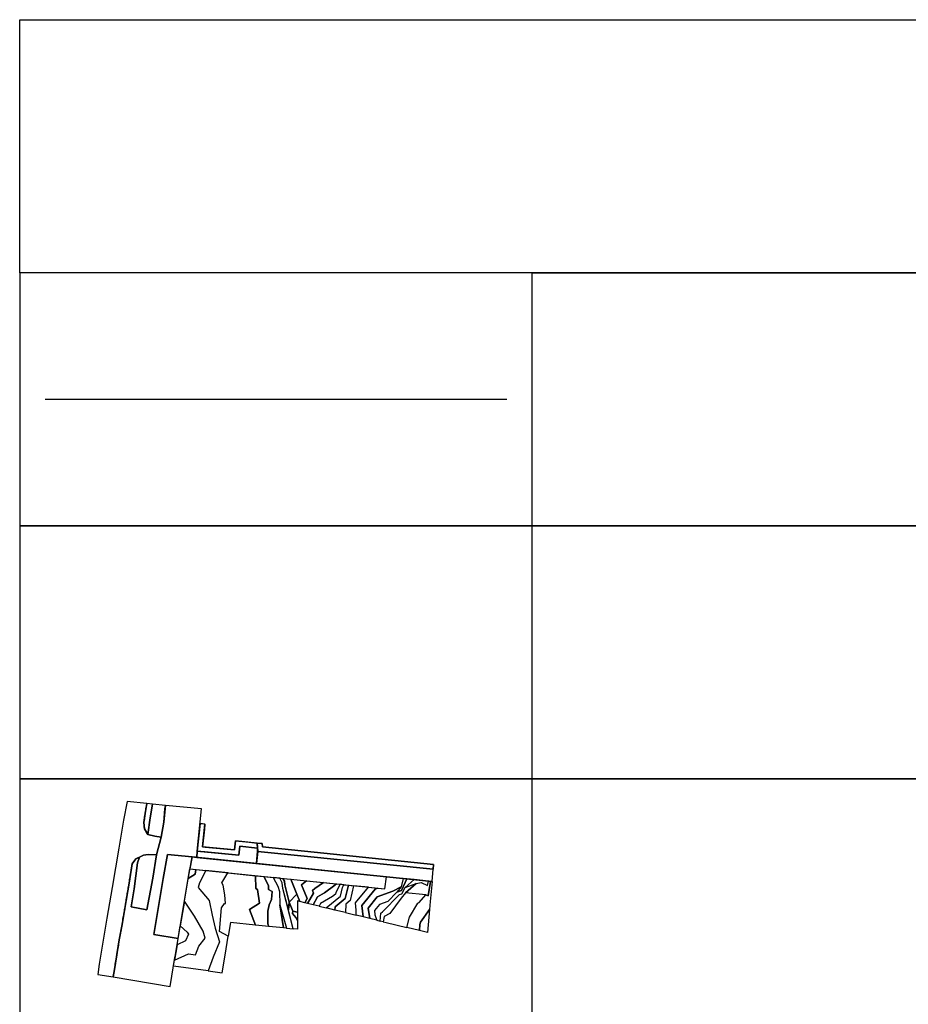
# Model space of a CAD drawing. Extents: x -418 to 283, y 3288 to 3547.
# Tile 17 of 20: x 124 to 159, y 3376 to 3415. Entities that reach past the tile are written whole.
import ezdxf

# ---------------------------------------------------------------- set-up
doc = ezdxf.new("R2010")
doc.units = 0
doc.header["$MEASUREMENT"] = 0
doc.linetypes.add('HIDDEN', pattern=[0.375, 0.25, -0.125])
for name, color, linetype, transparency in [('3D_M2200', 5, 'Continuous', 0.5), ('3D_M2401', 9, 'Continuous', 0.5), ('3D_M2404', 30, 'HIDDEN', 0.5), ('3D_M2407', 2, 'Continuous', 0.5), ('3D_M2408', 41, 'Continuous', 0.5), ('3D_M2602', 1, 'Continuous', 0.5), ('3D_M2809', 3, 'Continuous', 0.5)]:
    doc.layers.add(name, color=color, linetype=linetype, transparency=transparency)
for name, color, linetype in [('C1722', 7, 'Continuous'), ('C1728', 7, 'Continuous'), ('TEMPLATE', 8, 'Continuous')]:
    doc.layers.add(name, color=color, linetype=linetype)

# ---------------------------------------------------------------- blocks, each defined once
blk = doc.blocks.new('C1728')
at = {"layer": '3D_M2200'}
blk.add_line((220454.34, 629112.91, 739.3), (220525.85, 629105.59, 746.85), dxfattribs=at)
at = {"layer": '3D_M2200', "flags": 128}
for points in [[(220454.19, 629116.27), (220445.28, 629117.17), (220444.87, 629113.49), (220431.89, 629114.81), (220432.82, 629124.04), (220430.83, 629124.24), (220429.7, 629113.02), (220446.63, 629111.3), (220447.05, 629114.98), (220454.28, 629114.25)], [(220454.19, 629116.27), (220456.2, 629116.07), (220456.26, 629114.72), (220526.05, 629107.58), (220525.85, 629105.59), (220454.34, 629112.91), (220454.28, 629114.25)]]:
    blk.add_lwpolyline(points, close=True, dxfattribs=at)
at = {"layer": '3D_M2200'}
for points in [[(220454.28, 629114.25, 736.94), (220449.3, 629114.75, 737.46), (220447.05, 629114.98, 737.75), (220446.63, 629111.3, 737.73), (220432.74, 629112.71, 739.45), (220429.7, 629113.02, 739.85), (220430.83, 629124.24, 739.85), (220432.4, 629124.08, 739.65), (220432.82, 629124.04, 739.61), (220432.6, 629121.9, 739.6), (220431.89, 629114.81, 739.6), (220433, 629114.69, 739.46), (220444.87, 629113.49, 737.99), (220445.28, 629117.17, 738.01), (220450.8, 629116.61, 737.31), (220454.19, 629116.27, 736.96)], [(220454.19, 629116.27, 739.25), (220454.34, 629112.91, 739.3), (220525.85, 629105.59, 746.85), (220526.05, 629107.58, 746.85), (220456.26, 629114.72, 739.48), (220456.2, 629116.07, 739.46)], [(220454.28, 629114.25, 739.28), (220454.28, 629114.25, 736.94), (220454.32, 629112.97, 736.8), (220454.34, 629112.91, 739.3)], [(220453.81, 629107.99, 739.3), (220454.34, 629112.91, 739.3), (220454.32, 629112.97, 736.8), (220453.81, 629107.99, 736.8)], [(220453.81, 629107.99, 739.3), (220501.54, 629103.11, 744.33), (220506.86, 629102.56, 744.89), (220525.4, 629100.63, 746.85), (220525.85, 629105.59, 746.85), (220454.34, 629112.91, 739.3)], [(220501.54, 629103.11, 744.33), (220506.86, 629102.56, 744.89), (220525.4, 629100.63, 746.85), (220525.4, 629100.63, 746.61), (220506.86, 629102.56, 744.67)]]:
    blk.add_polyline3d(points, close=True, dxfattribs=at)
at = {"layer": '3D_M2401'}
for points in [[(220415.06, 629118.73, 739.63), (220412.44, 629119.05, 739.49), (220409.61, 629119.79, 739.43), (220408.18, 629122.05, 739.46), (220407.97, 629124.62, 739.48), (220408.43, 629128.32, 739.49), (220409.19, 629132.4, 739.54), (220401.15, 629133.28, 739.54), (220399.65, 629125.65, 739.47), (220397.78, 629114.2, 739.39), (220395.02, 629098.25, 739.17), (220392.86, 629085.72, 739.03), (220389.79, 629066.91, 738.91), (220389.18, 629062.77, 738.88), (220395.44, 629061.77, 738.82), (220395.94, 629064.8, 738.85), (220397.92, 629076.82, 738.91), (220399.06, 629083.11, 738.98), (220400.85, 629093.69, 739.1), (220401.77, 629099.13, 739.17), (220403.19, 629107.89, 739.23), (220404.67, 629109.86, 739.3), (220406.14, 629110.56, 739.42), (220407.79, 629111.36, 739.42), (220409.69, 629111.69, 739.51), (220413.05, 629111.49, 739.57)], [(220429.56, 629110.47, 739.78), (220429.7, 629113.02, 739.85), (220431.43, 629130.31, 739.85), (220416.75, 629131.54, 739.66), (220416.03, 629124.88, 739.83), (220415.06, 629118.73, 739.63), (220413.05, 629111.49, 739.57), (220411.56, 629102.04, 739.51), (220409.13, 629089.03, 739.5), (220402.73, 629090.35, 739.33), (220403.95, 629097.66, 739.36), (220405.4, 629108.22, 739.47), (220406.14, 629110.56, 739.42), (220404.67, 629109.86, 739.42), (220403.19, 629107.89, 739.35), (220401.77, 629099.13, 739.29), (220400.85, 629093.69, 739.22), (220399.06, 629083.11, 739.1), (220397.92, 629076.82, 739.03), (220395.94, 629064.8, 738.97), (220395.44, 629061.77, 738.94), (220418.64, 629057.79, 739.65), (220420.63, 629069.66, 739.65), (220420.81, 629070.77, 739.65), (220421.93, 629077.43, 739.65), (220412.07, 629079.09, 739.65), (220415.88, 629101.84, 739.65), (220417.61, 629111.69, 739.65), (220427.58, 629110.67, 739.65)], [(220409.19, 629132.4, 739.66), (220408.43, 629128.32, 739.61), (220407.97, 629124.62, 739.6), (220408.18, 629122.05, 739.58), (220409.61, 629119.79, 739.43), (220410.52, 629126.63, 739.71), (220411.46, 629132.13, 739.73)], [(220427.58, 629110.67, 739.65), (220417.61, 629111.69, 739.65), (220415.88, 629101.84, 739.65), (220412.07, 629079.09, 739.65), (220421.93, 629077.43, 739.65), (220425.74, 629100.15, 739.65)]]:
    blk.add_polyline3d(points, close=True, dxfattribs=at)
at = {"layer": '3D_M2404'}
for points in [[(220408.18, 629122.05, 739.58), (220408.18, 629122.05, 739.46), (220407.97, 629124.62, 739.48), (220408.43, 629128.32, 739.49), (220409.19, 629132.4, 739.54), (220409.19, 629132.4, 739.66), (220408.43, 629128.32, 739.61), (220407.97, 629124.62, 739.6), (220408.18, 629122.05, 739.58)], [(220409.61, 629119.79, 739.43), (220408.18, 629122.05, 739.58), (220408.18, 629122.05, 739.46)], [(220406.14, 629110.56, 739.42), (220404.67, 629109.86, 739.42), (220403.19, 629107.89, 739.35), (220401.77, 629099.13, 739.29), (220400.85, 629093.69, 739.22), (220399.06, 629083.11, 739.1), (220397.92, 629076.82, 739.03), (220395.94, 629064.8, 738.97), (220395.44, 629061.77, 738.94), (220395.44, 629061.77, 738.82), (220395.94, 629064.8, 738.85), (220397.92, 629076.82, 738.91), (220399.06, 629083.11, 738.98), (220400.85, 629093.69, 739.1), (220401.77, 629099.13, 739.17), (220403.19, 629107.89, 739.23), (220404.67, 629109.86, 739.3)]]:
    blk.add_polyline3d(points, close=True, dxfattribs=at)
at = {"layer": '3D_M2407'}
for points in [[(220429.7, 629113.02, 739.85), (220429.56, 629110.47, 739.78), (220453.81, 629107.99, 736.8), (220454.32, 629112.97, 736.8), (220454.28, 629114.25, 736.94), (220447.05, 629114.98, 737.75), (220446.63, 629111.3, 737.73)], [(220426.72, 629105.74, 739.65), (220506.1, 629097.61, 744.67), (220506.86, 629102.56, 744.67), (220427.58, 629110.67, 739.65)]]:
    blk.add_polyline3d(points, close=True, dxfattribs=at)
at = {"layer": '3D_M2408'}
for points in [[(220411.46, 629132.13, 739.73), (220410.52, 629126.63, 739.71), (220409.61, 629119.79, 739.43), (220412.44, 629119.05, 739.49), (220415.06, 629118.73, 739.63), (220416.03, 629124.88, 739.83), (220416.56, 629130.21, 739.68), (220416.75, 629131.54, 739.66)], [(220413.05, 629111.49, 739.57), (220409.69, 629111.69, 739.51), (220407.79, 629111.36, 739.42), (220406.14, 629110.56, 739.42), (220405.4, 629108.22, 739.47), (220403.95, 629097.66, 739.36), (220402.73, 629090.35, 739.33), (220409.13, 629089.03, 739.5), (220411.56, 629102.04, 739.51)]]:
    blk.add_polyline3d(points, close=True, dxfattribs=at)
at = {"layer": '3D_M2602'}
blk.add_polyline3d([(220501.54, 629103.11, 744.33), (220453.81, 629107.99, 739.3), (220453.81, 629107.99, 736.8), (220429.56, 629110.47, 739.78)], close=True, dxfattribs=at)
at = {"layer": '3D_M2809'}
for points in [[(220424.47, 629092.58, 739.65), (220425.74, 629100.15, 739.65), (220426.05, 629101.91, 739.65), (220428.84, 629103.67, 740), (220429.11, 629105.49, 739.8), (220433.21, 629105.07, 740.06), (220430.6, 629100.06, 740.3), (220430.13, 629098.15, 740.3), (220434.61, 629092.9, 740.3), (220435.81, 629086.93, 740.25), (220437.06, 629081.56, 740.25), (220438.75, 629076, 740.25), (220436.24, 629069.79, 740.25), (220434.13, 629064.2, 740.25), (220420.02, 629066.07, 739.65), (220420.43, 629068.51, 739.65), (220426.16, 629071.17, 740), (220428.93, 629070.68, 740), (220430.36, 629074.22, 740), (220432.98, 629077.54, 740), (220432.12, 629080.35, 740), (220428.62, 629086.45, 740), (220424.47, 629092.58, 739.65)], [(220426.72, 629105.74, 739.65), (220429.11, 629105.49, 739.8), (220428.84, 629103.67, 740), (220426.05, 629101.91, 739.65)], [(220442.17, 629104.16, 740.63), (220433.21, 629105.07, 740.06), (220430.6, 629100.06, 740.3), (220430.13, 629098.15, 740.3), (220434.61, 629092.9, 740.3), (220435.81, 629086.93, 740.25), (220437.06, 629081.56, 740.25), (220438.75, 629076, 740.25), (220436.24, 629069.79, 740.25), (220434.13, 629064.2, 740.25), (220439.86, 629063.44, 740.43), (220441.06, 629070.59, 740.4), (220442.37, 629078.39, 740.5), (220438.73, 629080.29, 740.5), (220439.63, 629089.88, 740.5), (220440.81, 629091.64, 740.5), (220441.22, 629091.63, 740.5), (220441.01, 629095.18, 740.5), (220440.28, 629099.14, 740.5), (220439.66, 629100.15, 740.7), (220442.17, 629104.16, 740.63)], [(220442.37, 629078.39, 740.5), (220438.73, 629080.29, 740.5), (220439.63, 629089.88, 740.5), (220440.81, 629091.64, 740.5), (220441.22, 629091.63, 740.5), (220441.01, 629095.18, 740.5), (220440.28, 629099.14, 740.5), (220439.66, 629100.15, 740.7), (220442.17, 629104.16, 740.63), (220453.44, 629103, 741.34), (220453.54, 629097.72, 741.2), (220454.27, 629097.38, 740.8), (220455.06, 629091.81, 740.8), (220451.05, 629089.16, 740.8), (220453.5, 629082.89, 740.8), (220443.3, 629083.94, 740.59)], [(220453.44, 629103, 741.34), (220456.81, 629102.66, 741.55), (220458.72, 629099.01, 741.4), (220458.75, 629097.31, 741.4), (220460.21, 629096.52, 740.9), (220459.95, 629093.25, 740.9), (220458.97, 629091.09, 740.9), (220458.43, 629088.49, 740.9), (220458.48, 629083.32, 740.9), (220458.92, 629082.34, 740.9), (220453.5, 629082.89, 740.8), (220451.05, 629089.16, 740.8), (220455.06, 629091.81, 740.8), (220454.27, 629097.38, 740.8), (220453.54, 629097.72, 741.2), (220453.44, 629103, 741.34)], [(220456.81, 629102.66, 741.55), (220460.7, 629102.26, 741.8), (220462.58, 629098.67, 741.7), (220463.28, 629096.61, 741.75), (220463.41, 629091.18, 741.75), (220464.84, 629081.73, 741.64), (220458.92, 629082.34, 740.9), (220458.48, 629083.32, 740.9), (220458.43, 629088.49, 740.9), (220458.97, 629091.09, 740.9), (220459.95, 629093.25, 740.9), (220460.21, 629096.52, 740.9), (220458.75, 629097.31, 741.4), (220458.72, 629099.01, 741.4), (220456.81, 629102.66, 741.55)], [(220468.82, 629081.32, 741.9), (220464.57, 629097.81, 741.9), (220464.33, 629100.06, 741.9), (220463.31, 629101.99, 741.96), (220460.7, 629102.26, 741.8), (220462.58, 629098.67, 741.7), (220463.28, 629096.61, 741.75), (220463.41, 629091.18, 741.75), (220466.08, 629081.6, 741.8)], [(220463.31, 629101.99, 741.96), (220464.62, 629101.86, 742.05), (220465.2, 629100.75, 742), (220465.37, 629099.25, 742), (220467.12, 629092.22, 742), (220466.83, 629089.04, 741.9), (220464.57, 629097.81, 741.9), (220464.33, 629100.06, 741.9), (220463.31, 629101.99, 741.96)], [(220467.12, 629092.22, 742), (220465.37, 629099.25, 742), (220465.2, 629100.75, 742), (220464.62, 629101.86, 742.05), (220467.89, 629101.52, 742.25), (220470.33, 629095.51, 742.25)], [(220471.56, 629092.46, 742.25), (220470.33, 629095.51, 742.25), (220467.89, 629101.52, 742.25), (220474.27, 629100.87, 742.66), (220472.24, 629099.33, 742.5), (220474.52, 629093.71, 742.5), (220473.49, 629091.99, 742.5)], [(220500.11, 629085.53, 744.75), (220497.27, 629086.22, 744.5), (220496.77, 629090.86, 744.5), (220502.25, 629097.53, 744.5), (220503.2, 629097.91, 744.49), (220506.1, 629097.61, 744.67), (220506.86, 629102.56, 744.67), (220513.67, 629101.85, 745.38), (220512.78, 629098.39, 744.75), (220509.42, 629096.75, 744.75), (220503.1, 629094.38, 744.75), (220499.35, 629089.82, 744.75), (220500.11, 629085.53, 744.75)], [(220502.96, 629084.84, 745), (220504.3, 629084.52, 745.25), (220504.53, 629087.75, 745.25), (220505.27, 629088.26, 745.25), (220512.09, 629095.28, 745.25), (220513.03, 629095.64, 745.25), (220514.49, 629098.25, 745.25), (220518.14, 629101.39, 745.85), (220515.14, 629101.7, 745.54), (220512.91, 629097.01, 745), (220511.07, 629096.34, 745), (220507.35, 629092.51, 745), (220503.95, 629091.23, 745), (220501.94, 629088.78, 745), (220502.13, 629087.05, 745), (220502.96, 629084.84, 745)], [(220512.78, 629098.39, 744.75), (220511.07, 629096.34, 745), (220512.91, 629097.01, 745), (220515.14, 629101.7, 745.54), (220513.67, 629101.85, 745.38), (220512.78, 629098.39, 744.75)], [(220514.49, 629098.25, 745.25), (220518.89, 629099.77, 745.5), (220520.92, 629100.18, 745.5), (220523.6, 629099.06, 745.85), (220523.89, 629100.79, 746.45), (220518.14, 629101.39, 745.85), (220514.49, 629098.25, 745.25)], [(220473.49, 629091.99, 742.5), (220474.52, 629093.71, 742.5), (220472.24, 629099.33, 742.5), (220474.27, 629100.87, 742.66), (220481.18, 629100.16, 743.09), (220477.67, 629097.76, 742.75), (220476.65, 629096.98, 742.75), (220477.09, 629095.9, 742.75), (220474.59, 629091.72, 742.75)], [(220481.18, 629100.16, 743.09), (220486.42, 629099.63, 743.43), (220485.77, 629099.08, 743), (220481.57, 629096.07, 743), (220478.68, 629094.36, 743), (220476.98, 629091.14, 743), (220474.59, 629091.72, 742.75), (220477.09, 629095.9, 742.75), (220476.65, 629096.98, 742.75), (220477.67, 629097.76, 742.75), (220481.18, 629100.16, 743.09)], [(220476.98, 629091.14, 743), (220478.68, 629094.36, 743), (220481.57, 629096.07, 743), (220485.77, 629099.08, 743), (220486.42, 629099.63, 743.43), (220487.9, 629099.48, 743.52), (220486.18, 629096.11, 743.25), (220486.04, 629095.52, 743.25), (220484.83, 629094.53, 743.25), (220479.95, 629091.65, 743.25), (220479.38, 629090.56, 743.25)], [(220479.38, 629090.56, 743.25), (220482.23, 629089.87, 743.5), (220488.04, 629094.62, 743.5), (220488.86, 629098.16, 743.5), (220489.46, 629099.32, 743.62), (220487.9, 629099.48, 743.52), (220486.18, 629096.11, 743.25), (220486.04, 629095.52, 743.25), (220484.83, 629094.53, 743.25), (220479.95, 629091.65, 743.25), (220479.38, 629090.56, 743.25)], [(220489.46, 629099.32, 743.62), (220491.29, 629099.13, 743.73), (220490.04, 629093.73, 743.75), (220485.85, 629090.3, 743.75), (220485.81, 629089, 743.75), (220482.23, 629089.87, 743.5), (220488.04, 629094.62, 743.5), (220488.86, 629098.16, 743.5), (220489.46, 629099.32, 743.62)], [(220491.29, 629099.13, 743.73), (220493.45, 629098.91, 743.87), (220492.04, 629092.83, 744), (220490.23, 629091.35, 744), (220490.12, 629087.96, 744), (220485.81, 629089, 743.75), (220485.85, 629090.3, 743.75), (220490.04, 629093.73, 743.75)], [(220490.12, 629087.96, 744), (220494.43, 629086.91, 744.25), (220494.5, 629088.98, 744.25), (220494.18, 629091.9, 744.25), (220499.44, 629098.3, 744.25), (220493.45, 629098.91, 743.87), (220492.04, 629092.83, 744), (220490.23, 629091.35, 744), (220490.12, 629087.96, 744)], [(220494.43, 629086.91, 744.25), (220494.5, 629088.98, 744.25), (220494.18, 629091.9, 744.25), (220499.44, 629098.3, 744.25), (220503.2, 629097.91, 744.49), (220502.25, 629097.53, 744.5), (220496.77, 629090.86, 744.5), (220497.27, 629086.22, 744.5)], [(220512.78, 629098.39, 744.75), (220511.07, 629096.34, 745), (220507.35, 629092.51, 745), (220503.95, 629091.23, 745), (220501.94, 629088.78, 745), (220502.13, 629087.05, 745), (220502.96, 629084.84, 745), (220500.11, 629085.53, 744.75), (220499.35, 629089.82, 744.75), (220503.1, 629094.38, 744.75), (220509.42, 629096.75, 744.75)], [(220505.53, 629084.22, 745.5), (220504.3, 629084.52, 745.25), (220504.53, 629087.75, 745.25), (220505.27, 629088.26, 745.25), (220512.09, 629095.28, 745.25), (220513.03, 629095.64, 745.25), (220514.49, 629098.25, 745.25), (220518.89, 629099.77, 745.5), (220514.54, 629096.02, 745.5), (220512.8, 629093.9, 745.5), (220508.21, 629087.6, 745.5), (220505.84, 629086.43, 745.5), (220505.53, 629084.22, 745.5)], [(220524.81, 629100.69, 746.55), (220523.83, 629094.79, 746), (220522.86, 629095.19, 746), (220514.54, 629096.02, 745.5), (220518.89, 629099.77, 745.5), (220520.92, 629100.18, 745.5), (220523.6, 629099.06, 745.85), (220523.89, 629100.79, 746.45)], [(220525.4, 629100.63, 746.61), (220524.69, 629092.42, 746.25), (220524.41, 629089.23, 746.25), (220520.64, 629084.06, 746.25), (220520.44, 629083.15, 746.25), (220520.32, 629080.63, 746.25), (220515.18, 629081.87, 746), (220516.2, 629086.04, 746), (220519.55, 629091.78, 746), (220520.15, 629092.01, 746), (220522.86, 629095.19, 746), (220523.83, 629094.79, 746), (220524.81, 629100.69, 746.55)], [(220470.53, 629088.17, 742.08), (220468.6, 629088.52, 742), (220467.12, 629092.22, 742), (220470.33, 629095.51, 742.25), (220471.56, 629092.46, 742.25), (220470.51, 629092.71, 742.2)], [(220522.86, 629095.19, 746), (220514.54, 629096.02, 745.5), (220512.8, 629093.9, 745.5), (220508.21, 629087.6, 745.5), (220505.84, 629086.43, 745.5), (220505.53, 629084.22, 745.5), (220506.75, 629083.92, 745.75), (220515.18, 629081.87, 746), (220516.2, 629086.04, 746), (220519.55, 629091.78, 746), (220520.15, 629092.01, 746)], [(220424.47, 629092.58, 739.65), (220422.79, 629082.59, 739.65), (220425.56, 629079.97, 739.75), (220426.1, 629079.11, 739.75), (220424.98, 629076.42, 739.75), (220421.49, 629074.79, 739.65), (220420.43, 629068.51, 739.65), (220426.16, 629071.17, 740), (220428.93, 629070.68, 740), (220430.36, 629074.22, 740), (220432.98, 629077.54, 740), (220432.12, 629080.35, 740), (220428.62, 629086.45, 740), (220424.47, 629092.58, 739.65)], [(220463.41, 629091.18, 741.75), (220466.08, 629081.6, 741.8), (220464.84, 629081.73, 741.64)], [(220466.83, 629089.04, 741.9), (220467.12, 629092.22, 742), (220468.6, 629088.52, 742), (220468.55, 629087.56, 742), (220469.92, 629085.96, 742), (220470.54, 629084.76, 742), (220470.55, 629081.15, 741.9), (220468.82, 629081.32, 741.9)], [(220524.41, 629089.23, 746.25), (220523.6, 629079.83, 746.33), (220520.32, 629080.63, 746.25), (220520.44, 629083.15, 746.25), (220520.64, 629084.06, 746.25)], [(220468.6, 629088.52, 742), (220470.53, 629088.17, 742.08), (220470.54, 629084.76, 742), (220469.92, 629085.96, 742), (220468.55, 629087.56, 742)], [(220422.79, 629082.59, 739.65), (220425.56, 629079.97, 739.75), (220426.1, 629079.11, 739.75), (220424.98, 629076.42, 739.75), (220421.49, 629074.79, 739.65)]]:
    blk.add_polyline3d(points, close=True, dxfattribs=at)

msp = doc.modelspace()

# ---------------------------------------------------------------- linework, layer by layer
at = {"layer": 'C1722', "flags": 128}
msp.add_lwpolyline([(125.34, 3400.125), (143.59, 3400.125)], dxfattribs=at)
at = {"layer": 'TEMPLATE'}
for points in [[(124.34, 3415.125), (283.364, 3415.125), (283.364, 3405.125), (124.34, 3405.125)], [(124.34, 3405.125), (124.34, 3395.125), (144.59, 3395.125), (144.59, 3405.125), (215.505, 3405.125), (215.505, 3395.125), (283.364, 3395.125), (283.364, 3405.125), (215.505, 3405.125), (215.505, 3395.125), (144.59, 3395.125), (144.59, 3405.125)], [(124.34, 3395.125), (124.34, 3385.125), (144.59, 3385.125), (144.59, 3395.125), (215.505, 3395.125), (215.505, 3385.125), (283.364, 3385.125), (283.364, 3395.125), (215.505, 3395.125), (215.505, 3385.125), (144.59, 3385.125), (144.59, 3395.125)], [(124.34, 3385.125), (124.34, 3375.125), (144.59, 3375.125), (144.59, 3385.125), (215.505, 3385.125), (215.505, 3375.125), (283.364, 3375.125), (283.364, 3385.125), (215.505, 3385.125), (215.505, 3375.125), (144.59, 3375.125), (144.59, 3385.125)]]:
    msp.add_lwpolyline(points, close=True, dxfattribs=at)

# ---------------------------------------------------------------- block references
at = {"layer": 'C1728', "xscale": 0.0969688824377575, "yscale": 0.0969688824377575, "zscale": 1.939377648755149}
msp.add_blockref('C1728', (-21243.465, -57622.123, -1437.771), dxfattribs=at)

doc.saveas('drawing.dxf')
